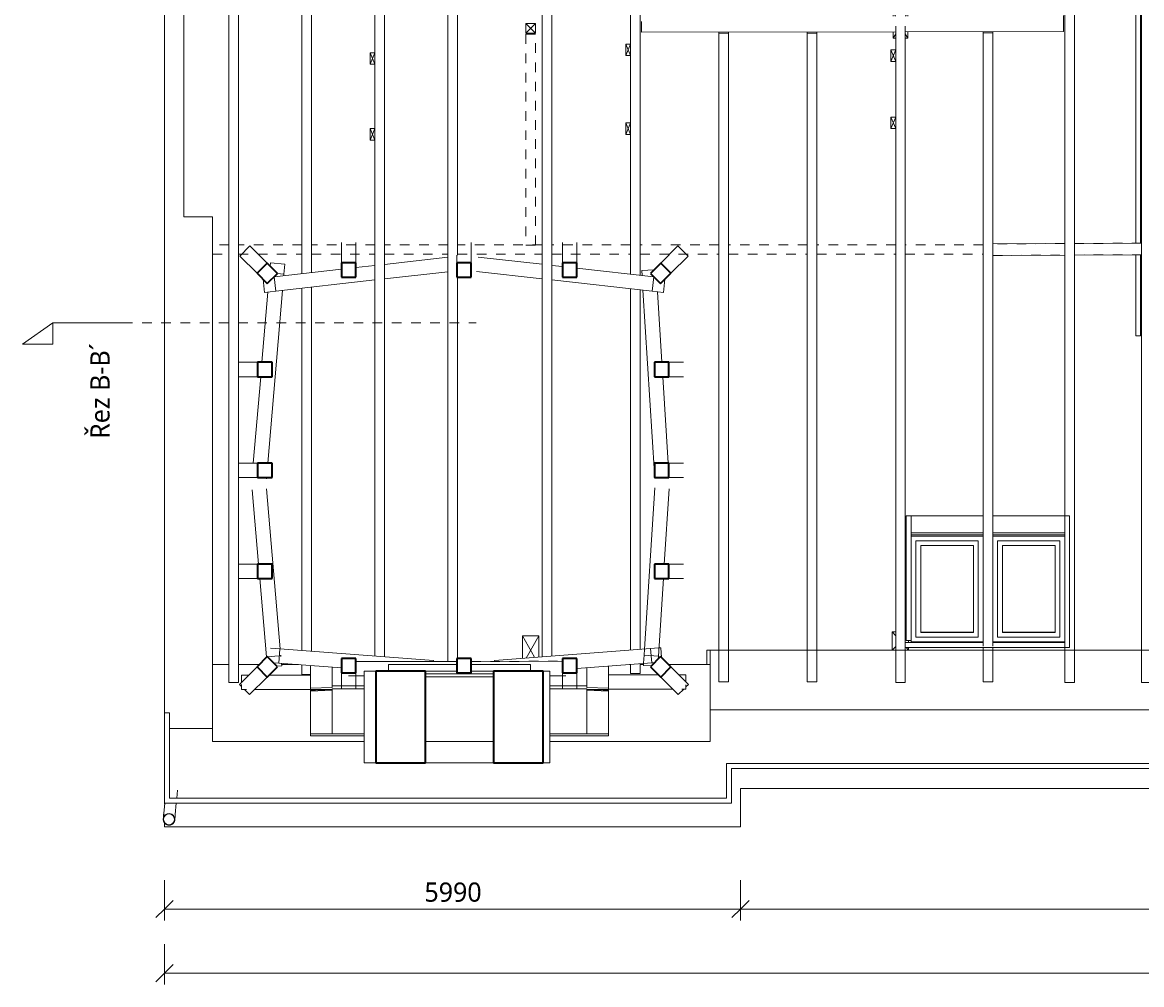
# Model space of a CAD drawing. Header units: metres. Extents: x -1.7 to 41.6, y -3.9 to 17.
# Tile 1 of 7: x -1.7 to 9.9, y -2.5 to 7.5. Entities that reach past the tile are written whole.
import ezdxf

# ---------------------------------------------------------------- set-up
doc = ezdxf.new("R2010")
doc.units = ezdxf.units.M
doc.linetypes.add('AV - Cerch_ 1 tecka 10mm', pattern=[0.018, 0.01, -0.004, 0, -0.004])
doc.linetypes.add('AV - Cerch_ 1 tecka 4mm', pattern=[0.006, 0.004, -0.001, 0, -0.001])
for name, color, linetype, lineweight in [('AV-KOTY', 7, 'Continuous', 5), ('AV-KOTY-100', 7, 'Continuous', 5), ('AV-STAVBA', 7, 'Continuous', 18)]:
    doc.layers.add(name, color=color, linetype=linetype, lineweight=lineweight)
doc.styles.add('Trebuchet MS', font='trebuc.ttf', dxfattribs={"height": 0.2})
doc.dimstyles.new('2_mm_-_O_-_Blue_-_mm_-_zaokrouhlena', dxfattribs={"dimscale": 0.3048, "dimtxt": 0.20619, "dimasz": 0.590551, "dimexe": 0.393701, "dimexo": 0.0625, "dimgap": 0.065617, "dimtad": 1, "dimdec": 0, "dimlfac": 1000, "dimrnd": 10, "dimzin": 0, "dimdsep": 46, "dimtxsty": 'Trebuchet MS', "dimblk1": 'OBLIQUE', "dimblk2": 'OBLIQUE', "dimsah": 1, "dimcen": 0.09, "dimazin": 0, "dimtfac": 1, "dimtdec": 4, "dimtix": 1, "dimtmove": 0, "dimatfit": 3, "dimfxl": 0.984252, "dimfxlon": 1, "dimtvp": 1, "dimtfill": 1, "dimtolj": 1, "dimtzin": 0, "dimarcsym": 2})

# ---------------------------------------------------------------- blocks, each defined once
blk = doc.blocks.new('SCO_Koncepční obdelníkový sloup - 170_190-1011281-Podkroví')
at = {"layer": 'AV-STAVBA'}
for p, q in [((-0.085, 0.095), (-0.05, 0.056)), ((-0.085, 0.095), (-0.05, 0.095)), ((-0.085, -0.095), (-0.085, 0.095)), ((0.05, 0.095), (0.06, 0.095)), ((0.06, 0.067), (0.05, 0.056)), ((0.085, 0.005), (0.085, -0.015)), ((-0.05, -0.056), (-0.085, -0.095)), ((0.058, -0.065), (0.085, -0.095)), ((0.085, -0.065), (0.085, -0.095))]:
    blk.add_line(p, q, dxfattribs=at)
blk = doc.blocks.new('SFR_Trám_dřevo - 120_160-1458925-Podkroví')
at = {"layer": 'AV-STAVBA', "linetype": 'AV - Cerch_ 1 tecka 4mm', "lineweight": 13}
for p, q in [((-15.49, 0.06), (-15.49, 0)), ((-14.64, 0.06), (-15.39, 0.06)), ((-13.84, 0.06), (-14.54, 0.06)), ((-15.39, -0.06), (-14.64, -0.06)), ((-14.54, -0.06), (-13.84, -0.06))]:
    blk.add_line(p, q, dxfattribs=at)
blk = doc.blocks.new('SFR_Trám_obdelník_steel - 100_160-1443036-Podkroví')
at = {"layer": 'AV-STAVBA', "linetype": 'AV - Cerch_ 1 tecka 4mm', "lineweight": 13}
for p, q in [((-3.84, 0.05), (-4.01, 0.05)), ((-3.08, 0.05), (-3.74, 0.05)), ((-2.32, 0.05), (-2.98, 0.05)), ((-1.56, 0.05), (-2.22, 0.05)), ((-0.58, 0.05), (-1.46, 0.05)), ((0.34, 0.05), (-0.48, 0.05)), ((1.26, 0.05), (0.44, 0.05)), ((2.18, 0.05), (1.36, 0.05)), ((3.1, 0.05), (2.28, 0.05)), ((4.01, 0.05), (3.2, 0.05)), ((-4.01, -0.05), (-3.84, -0.05)), ((-3.74, -0.05), (-3.08, -0.05)), ((-2.98, -0.05), (-2.32, -0.05)), ((-2.22, -0.05), (-1.56, -0.05)), ((-1.46, -0.05), (-0.58, -0.05)), ((-0.48, -0.05), (0.34, -0.05)), ((0.44, -0.05), (1.26, -0.05)), ((1.36, -0.05), (2.18, -0.05)), ((2.28, -0.05), (3.1, -0.05)), ((3.2, -0.05), (4.01, -0.05))]:
    blk.add_line(p, q, dxfattribs=at)
blk = doc.blocks.new('SFR_Trám_dřevo - 50_140-V18-Podkroví')
at = {"layer": 'AV-STAVBA', "linetype": 'AV - Cerch_ 1 tecka 4mm', "lineweight": 13}
for p, q in [((-2.192, 0.025), (-2.888, 0.025)), ((-2.888, 0.025), (-2.888, -0.025)), ((1.923, 0.025), (-2.072, 0.025)), ((2.888, 0.025), (2.043, 0.025)), ((2.888, -0.025), (2.888, 0.025)), ((-2.888, -0.025), (-2.191, -0.025)), ((-2.071, -0.025), (1.924, -0.025)), ((2.044, -0.025), (2.888, -0.025))]:
    blk.add_line(p, q, dxfattribs=at)
at = {"layer": 'AV-STAVBA'}
for p, q in [((-2.888, -0.025), (-2.888, 0.025)), ((-2.192, 0.025), (-2.888, 0.025)), ((1.923, 0.025), (-2.072, 0.025)), ((2.888, 0.025), (2.043, 0.025)), ((2.888, 0.025), (2.888, -0.025)), ((-2.191, -0.025), (-2.888, -0.025)), ((1.924, -0.025), (-2.071, -0.025)), ((2.888, -0.025), (2.044, -0.025))]:
    blk.add_line(p, q, dxfattribs=at)
blk = doc.blocks.new('SCO_Koncepční obdelníkový sloup_dřevo - 120_50-1440908-Podkroví')
at = {"layer": 'AV-STAVBA'}
for p, q in [((0.06, 0.025), (-0.06, -0.025)), ((-0.06, 0.025), (0.06, -0.025))]:
    blk.add_line(p, q, dxfattribs=at)
blk = doc.blocks.new('SCO_Koncepční obdelníkový sloup_dřevo - 120_50-1440910-Podkroví')
at = {"layer": 'AV-STAVBA'}
for p, q in [((0.06, 0.025), (-0.06, -0.025)), ((-0.06, 0.025), (0.06, -0.025))]:
    blk.add_line(p, q, dxfattribs=at)
blk = doc.blocks.new('SCO_Koncepční obdelníkový sloup_steel - 100_100-1442975-Podkroví')
at = {"layer": 'AV-STAVBA'}
for p, q in [((0.05, 0.05), (-0.05, -0.05)), ((-0.05, 0.05), (0.05, -0.05))]:
    blk.add_line(p, q, dxfattribs=at)
blk = doc.blocks.new('SFR_Trám_obdelník_steel - 100_160-1506993-Podkroví')
at = {"layer": 'AV-STAVBA', "linetype": 'AV - Cerch_ 1 tecka 4mm', "lineweight": 13}
for p, q in [((-1.065, 0.05), (-1.065, -0.05)), ((1.128, 0.05), (-1.065, 0.05)), ((1.128, -0.05), (1.128, 0.05)), ((-1.065, -0.05), (1.128, -0.05))]:
    blk.add_line(p, q, dxfattribs=at)
blk = doc.blocks.new('SCO_Koncepční obdelníkový sloup - 150_270-1444334-Podkroví')
at = {"layer": 'AV-STAVBA'}
for p, q in [((-0.075, 0.135), (-0.053, 0.095)), ((-0.075, 0.135), (-0.05, 0.135)), ((-0.075, 0.095), (-0.075, 0.135)), ((0.05, 0.135), (0.075, 0.135)), ((0.075, 0.135), (0.053, 0.095)), ((0.075, 0.135), (0.075, 0.095)), ((-0.075, -0.135), (-0.075, -0.069)), ((-0.05, -0.09), (-0.075, -0.135)), ((0.05, -0.09), (0.075, -0.135)), ((0.075, -0.068), (0.075, -0.135)), ((-0.05, -0.135), (-0.075, -0.135)), ((0.075, -0.135), (0.05, -0.135))]:
    blk.add_line(p, q, dxfattribs=at)
blk = doc.blocks.new('SCO_Koncepční obdelníkový sloup - 170_300-1444749-Podkroví')
at = {"layer": 'AV-STAVBA'}
for p, q in [((-0.085, 0.15), (0.042, -0.074)), ((-0.085, 0.15), (0.085, 0.15)), ((-0.085, -0.084), (-0.085, 0.15)), ((0.085, 0.15), (-0.046, -0.081)), ((0.085, 0.15), (0.085, -0.071))]:
    blk.add_line(p, q, dxfattribs=at)
blk = doc.blocks.new('SFR_Trám_dřevo - 150_150-1450001-Podkroví')
at = {"layer": 'AV-STAVBA', "linetype": 'AV - Cerch_ 1 tecka 4mm', "lineweight": 13}
for p, q in [((1.756, 0.86), (2.806, 0.862)), ((2.956, 0.862), (3.906, 0.863)), ((1.681, 0.71), (1.681, 0.713)), ((1.843, 0.711), (1.681, 0.71)), ((3.943, 0.713), (3.775, 0.713))]:
    blk.add_line(p, q, dxfattribs=at)
blk = doc.blocks.new('SFR_Trám_dřevo - 150_150-1450436-Podkroví')
at = {"layer": 'AV-STAVBA', "linetype": 'AV - Cerch_ 1 tecka 4mm', "lineweight": 13}
for p, q in [((-2.313, 0), (-2.313, 0.075)), ((-2.313, 0.075), (-2.238, 0.075)), ((-2.026, 0.075), (-1.594, 0.075)), ((1.506, 0.075), (2.027, 0.075)), ((2.238, 0.075), (2.313, 0.075)), ((2.313, 0.075), (2.313, 0)), ((-2.313, -0.075), (-2.313, -0.022)), ((-2.26, -0.075), (-2.313, -0.075)), ((-1.439, -0.075), (-2.176, -0.075)), ((2.176, -0.075), (1.506, -0.075)), ((2.313, -0.075), (2.269, -0.075)), ((2.313, -0.031), (2.313, -0.075))]:
    blk.add_line(p, q, dxfattribs=at)
blk = doc.blocks.new('WI_1_střešní - 750x1150-V23-Podkroví')
at = {"layer": 'AV-STAVBA'}
for p, q in [((7.535, 2.179), (8.285, 2.179)), ((7.535, 2.164), (7.535, 2.179)), ((7.535, 2.164), (7.535, 1.067)), ((8.285, 2.164), (7.535, 2.164)), ((7.585, 1.115), (7.585, 2.116)), ((7.585, 2.116), (8.235, 2.116)), ((8.235, 2.116), (7.585, 2.116)), ((7.585, 2.116), (7.585, 1.115)), ((8.235, 2.116), (8.235, 1.115)), ((8.235, 1.115), (8.235, 2.116)), ((8.285, 2.179), (8.285, 2.164)), ((8.285, 1.067), (8.285, 2.164)), ((7.635, 1.163), (7.635, 2.069)), ((7.635, 2.069), (8.185, 2.069)), ((8.185, 2.069), (8.185, 1.163)), ((7.635, 1.167), (8.185, 1.167)), ((7.535, 1.067), (8.285, 1.067)), ((8.235, 1.115), (7.585, 1.115)), ((7.585, 1.115), (8.235, 1.115)), ((8.185, 1.163), (7.635, 1.163))]:
    blk.add_line(p, q, dxfattribs=at)
blk = doc.blocks.new('GM_Void_zdobná nástavba1 - GM_Void_zdobná nástavba-1499807-Podkroví')
at = {"layer": 'AV-STAVBA'}
for p, q in [((1.843, 0.761), (1.843, -0.192)), ((1.962, 0.761), (1.843, 0.761)), ((2.481, 0.761), (2.806, 0.761)), ((2.956, 0.761), (3.187, 0.761)), ((3.775, 0.761), (3.707, 0.761)), ((3.775, 0.761), (3.775, -0.192)), ((1.843, -0.192), (1.962, -0.192)), ((3.187, -0.192), (2.481, -0.192)), ((3.707, -0.192), (3.775, -0.192))]:
    blk.add_line(p, q, dxfattribs=at)
at = {"layer": 'AV-STAVBA', "lineweight": 35}
for p, q in [((2.481, 0.761), (1.962, 0.761)), ((1.962, 0.761), (1.962, -0.192)), ((2.481, -0.192), (2.481, 0.761)), ((3.707, 0.761), (3.187, 0.761)), ((3.187, 0.761), (3.187, -0.192)), ((3.707, -0.192), (3.707, 0.761)), ((1.962, -0.192), (2.481, -0.192)), ((3.187, -0.192), (3.707, -0.192))]:
    blk.add_line(p, q, dxfattribs=at)
blk = doc.blocks.new('GM_Detový svod_1 - GM_Detový svod_04-1520184-Podkroví')
at = {"layer": 'AV-STAVBA'}
for p, q in [((-0.109, -0.562), (-0.102, -0.477)), ((-0.234, -0.612), (-0.244, -0.72)), ((-0.124, -0.731), (-0.114, -0.612))]:
    blk.add_line(p, q, dxfattribs=at)
at = {"layer": 'AV-STAVBA', "flags": 128}
for points in [[(-0.249, -0.776), (-0.248, -0.775), (-0.248, -0.775), (-0.248, -0.774), (-0.248, -0.773), (-0.248, -0.772), (-0.248, -0.771), (-0.248, -0.769), (-0.248, -0.768), (-0.248, -0.766), (-0.248, -0.765), (-0.247, -0.763), (-0.247, -0.761), (-0.247, -0.759), (-0.247, -0.757), (-0.247, -0.754), (-0.246, -0.752), (-0.246, -0.749), (-0.246, -0.747), (-0.246, -0.744), (-0.245, -0.741), (-0.245, -0.738), (-0.245, -0.735), (-0.245, -0.732), (-0.244, -0.729), (-0.244, -0.726), (-0.244, -0.723), (-0.244, -0.72)], [(-0.194, -0.842), (-0.196, -0.841), (-0.199, -0.841), (-0.201, -0.84), (-0.203, -0.84), (-0.206, -0.839), (-0.208, -0.839), (-0.21, -0.838), (-0.213, -0.837), (-0.215, -0.836), (-0.217, -0.835), (-0.219, -0.834), (-0.221, -0.832), (-0.223, -0.831), (-0.225, -0.83), (-0.227, -0.828), (-0.229, -0.827), (-0.23, -0.825), (-0.232, -0.823), (-0.234, -0.821), (-0.235, -0.82), (-0.237, -0.818), (-0.238, -0.816), (-0.24, -0.814), (-0.241, -0.812), (-0.242, -0.81), (-0.243, -0.808), (-0.244, -0.805), (-0.245, -0.803), (-0.246, -0.801), (-0.246, -0.799), (-0.247, -0.796), (-0.248, -0.794), (-0.248, -0.792), (-0.248, -0.789), (-0.249, -0.787), (-0.249, -0.784), (-0.249, -0.782), (-0.249, -0.78), (-0.249, -0.777)], [(-0.129, -0.787), (-0.129, -0.789), (-0.13, -0.792), (-0.13, -0.794), (-0.131, -0.796), (-0.131, -0.799), (-0.132, -0.801), (-0.133, -0.803), (-0.134, -0.806), (-0.135, -0.808), (-0.136, -0.81), (-0.137, -0.812), (-0.138, -0.814), (-0.14, -0.816), (-0.141, -0.818), (-0.142, -0.82), (-0.144, -0.822), (-0.146, -0.823), (-0.147, -0.825), (-0.149, -0.827), (-0.151, -0.828), (-0.153, -0.83), (-0.155, -0.831), (-0.157, -0.832), (-0.159, -0.834), (-0.161, -0.835), (-0.163, -0.836), (-0.165, -0.837), (-0.167, -0.838), (-0.17, -0.839), (-0.172, -0.839), (-0.174, -0.84), (-0.177, -0.841), (-0.179, -0.841), (-0.181, -0.841), (-0.184, -0.842), (-0.186, -0.842), (-0.189, -0.842), (-0.191, -0.842), (-0.193, -0.842)], [(-0.124, -0.731), (-0.124, -0.734), (-0.125, -0.737), (-0.125, -0.741), (-0.125, -0.744), (-0.126, -0.747), (-0.126, -0.75), (-0.126, -0.753), (-0.126, -0.755), (-0.126, -0.758), (-0.127, -0.761), (-0.127, -0.763), (-0.127, -0.766), (-0.127, -0.768), (-0.128, -0.77), (-0.128, -0.772), (-0.128, -0.774), (-0.128, -0.776), (-0.128, -0.777), (-0.128, -0.779), (-0.128, -0.78), (-0.129, -0.782), (-0.129, -0.783), (-0.129, -0.784), (-0.129, -0.785), (-0.129, -0.785), (-0.129, -0.786), (-0.129, -0.786)]]:
    blk.add_lwpolyline(points, dxfattribs=at)
at = {"layer": 'AV-STAVBA'}
for radius, start, end in [(0.06, 85, 265), (0.058, 85, 265), (0.06, 265, 85), (0.058, 265, 85)]:
    blk.add_arc((-0.189, -0.782), radius, start, end, dxfattribs=at)
blk = doc.blocks.new('Section - Vertikální P-46265-Podkroví')
at = {"layer": 'AV-KOTY', "color": 5, "true_color": 0x0000ff}
for p, q in [((-0.00728, 0), (-0.01046, -0.00223)), ((-0.00728, 0), (-0.00728, -0.00223)), ((0, 0), (-0.00728, 0)), ((-0.01046, -0.00223), (-0.00728, -0.00223))]:
    blk.add_line(p, q, dxfattribs=at)
blk = doc.blocks.new('DIMBLOCK1-Podkroví')
at = {"layer": 'AV-KOTY-100', "color": 5, "true_color": 0x0000ff}
for p, q in [((-0.235, -1.715), (-0.235, -1.415)), ((5.76, -1.715), (5.76, -1.415)), ((-0.235, -1.715), (-0.145, -1.625)), ((5.76, -1.715), (5.85, -1.625)), ((-0.235, -1.715), (-0.325, -1.805)), ((-0.235, -1.715), (5.76, -1.715)), ((-0.235, -1.715), (-0.235, -1.835)), ((5.76, -1.715), (5.67, -1.805)), ((5.76, -1.715), (5.76, -1.835))]:
    blk.add_line(p, q, dxfattribs=at)
at = {"layer": 'AV-KOTY-100', "color": 0, "insert": (2.469, -1.439), "char_height": 0.2, "width": 0.70454, "attachment_point": 1, "line_spacing_factor": 1.048425, "style": 'Trebuchet MS', "bg_fill": 3, "box_fill_scale": 1.25, "bg_fill_color": 256, "bg_fill_true_color": 13158600, "bg_fill_transparency": 0}
blk.add_mtext('5990', dxfattribs=at)
blk = doc.blocks.new('_Oblique')
at = {"color": 0, "linetype": 'ByBlock', "lineweight": -2}
blk.add_line((-0.5, -0.5), (0.5, 0.5), dxfattribs=at)
blk = doc.blocks.new('DIMBLOCK2-Podkroví')
at = {"layer": 'AV-KOTY-100', "color": 5, "true_color": 0x0000ff}
for p, q in [((5.76, -1.715), (5.76, -1.415)), ((33.755, -1.715), (33.755, -1.415)), ((5.76, -1.715), (5.85, -1.625)), ((33.755, -1.715), (33.845, -1.625)), ((5.76, -1.715), (5.67, -1.805)), ((5.76, -1.715), (33.755, -1.715)), ((5.76, -1.715), (5.76, -1.835)), ((33.755, -1.715), (33.665, -1.805)), ((33.755, -1.715), (33.755, -1.835))]:
    blk.add_line(p, q, dxfattribs=at)
at = {"layer": 'AV-KOTY-100', "color": 0, "insert": (19.39, -1.439), "char_height": 0.2, "width": 0.88068, "attachment_point": 1, "line_spacing_factor": 1.048425, "style": 'Trebuchet MS', "bg_fill": 3, "box_fill_scale": 1.25, "bg_fill_color": 256, "bg_fill_true_color": 13158600, "bg_fill_transparency": 0}
blk.add_mtext('28000', dxfattribs=at)
blk = doc.blocks.new('DIMBLOCK5-Podkroví')
at = {"layer": 'AV-KOTY-100', "color": 5, "true_color": 0x0000ff}
for p, q in [((-0.235, -2.382), (-0.235, -2.082)), ((39.765, -2.382), (39.765, -2.082)), ((-0.235, -2.382), (-0.145, -2.292)), ((39.765, -2.382), (39.855, -2.292)), ((-0.235, -2.382), (-0.325, -2.472)), ((-0.235, -2.382), (39.765, -2.382)), ((-0.235, -2.382), (-0.235, -2.502)), ((39.765, -2.382), (39.675, -2.472)), ((39.765, -2.382), (39.765, -2.502))]:
    blk.add_line(p, q, dxfattribs=at)
at = {"layer": 'AV-KOTY-100', "color": 0, "insert": (19.398, -2.106), "char_height": 0.2, "width": 0.88068, "attachment_point": 1, "line_spacing_factor": 1.048425, "style": 'Trebuchet MS', "bg_fill": 3, "box_fill_scale": 1.25, "bg_fill_color": 256, "bg_fill_true_color": 13158600, "bg_fill_transparency": 0}
blk.add_mtext('40000', dxfattribs=at)

msp = doc.modelspace()

# ---------------------------------------------------------------- linework, layer by layer
at = {"layer": 'AV-KOTY', "color": 5, "linetype": 'AV - Cerch_ 1 tecka 10mm', "true_color": 0x0000ff}
msp.add_line((-0.6694, 4.3854), (3.0074, 4.3854), dxfattribs=at)
at = {"layer": 'AV-STAVBA'}
for p, q in [((-0.2352, -0.6246), (-0.2352, 14.7482)), ((-0.0352, 8.6682), (-0.0352, 5.4882)), ((0.4348, 7.7207), (0.4348, 0.6433)), ((0.5348, 7.7207), (0.5348, 0.6433)), ((1.1948, 7.7208), (1.1948, 4.8967)), ((1.2948, 7.7208), (1.2948, 4.9079)), ((1.9548, 7.7208), (1.9548, 0.9186)), ((2.0548, 7.7208), (2.0548, 0.911)), ((2.7148, 7.7208), (2.7148, 0.8615)), ((2.8148, 7.7208), (2.8148, 5.0905)), ((3.6948, 7.7206), (3.6948, 0.9101)), ((3.7948, 7.7206), (3.7948, 0.9177)), ((4.6148, 7.7207), (4.6148, 4.8913)), ((4.7148, 7.7207), (4.7148, 4.88)), ((9.1348, 7.7207), (9.1348, 2.179)), ((9.2348, 7.7207), (9.2348, 0.6433)), ((9.9348, 7.7207), (9.9348, 0.6433)), ((9.1221, 7.4679), (9.1218, 7.582)), ((3.5248, 7.5009), (3.6248, 7.5009)), ((3.5248, 7.4009), (3.5248, 7.5009)), ((3.6248, 7.5009), (3.6248, 7.4009)), ((4.7278, 7.4088), (4.7275, 7.5229)), ((7.3748, 7.4717), (7.3748, 0.6433)), ((7.4748, 7.4719), (7.4748, 1.0211)), ((9.1218, 7.5325), (9.1221, 7.4184)), ((9.1221, 7.4184), (9.1221, 7.4679)), ((3.6248, 7.4009), (3.5248, 7.4009)), ((7.3748, 7.4146), (4.7278, 7.4088)), ((5.5348, 7.4106), (5.5348, 7.3983)), ((5.5348, 7.3983), (5.6348, 7.3983)), ((5.5348, 7.3983), (5.5348, 0.6507)), ((5.6348, 7.3983), (5.6348, 7.4108)), ((5.6348, 7.3983), (5.6348, 0.6507)), ((6.4548, 7.4126), (6.4548, 7.4003)), ((6.4548, 7.4003), (6.5548, 7.4003)), ((6.4548, 7.4003), (6.4548, 0.6507)), ((6.5548, 7.4003), (6.5548, 7.4128)), ((6.5548, 7.4003), (6.5548, 0.6507)), ((9.1221, 7.4184), (7.4748, 7.4148)), ((8.2848, 7.4166), (8.2848, 7.4043)), ((8.2848, 7.4043), (8.3848, 7.4043)), ((8.2848, 7.4043), (8.2848, 2.179)), ((8.3848, 7.4043), (8.3848, 7.4168)), ((8.3848, 7.4043), (8.3848, 2.179)), ((4.5648, 7.1661), (4.5648, 7.2861)), ((4.5648, 7.2861), (4.6148, 7.2861)), ((7.3248, 7.1061), (7.3248, 7.2261)), ((7.3248, 7.2261), (7.3748, 7.2261)), ((1.9048, 7.0761), (1.9048, 7.1961)), ((1.9048, 7.1961), (1.9548, 7.1961)), ((4.6148, 7.1661), (4.5648, 7.1661)), ((1.9548, 7.0761), (1.9048, 7.0761)), ((7.3748, 7.1061), (7.3248, 7.1061)), ((7.3248, 6.4061), (7.3248, 6.5261)), ((7.3248, 6.5261), (7.3748, 6.5261)), ((4.5648, 6.3461), (4.5648, 6.4661)), ((4.5648, 6.4661), (4.6148, 6.4661)), ((1.9048, 6.2861), (1.9048, 6.4061)), ((1.9048, 6.4061), (1.9548, 6.4061)), ((4.6148, 6.3461), (4.5648, 6.3461)), ((7.3748, 6.4061), (7.3248, 6.4061)), ((1.9548, 6.2861), (1.9048, 6.2861)), ((-0.0352, 5.4882), (0.2648, 5.4882)), ((0.2648, 5.4882), (0.2648, 0.0282)), ((0.5474, 5.0805), (0.6534, 5.1866)), ((0.6534, 5.1866), (0.8329, 5.0071)), ((1.6057, 5.0108), (1.6057, 5.221)), ((1.7557, 5.0108), (1.7557, 5.221)), ((2.9557, 5.0108), (2.9557, 5.221)), ((3.9057, 5.0108), (3.9057, 5.221)), ((4.0557, 5.0108), (4.0557, 5.221)), ((4.9286, 5.0071), (5.108, 5.1866)), ((5.108, 5.1866), (5.2141, 5.0805)), ((8.2848, 5.1457), (8.2845, 5.2057)), ((9.1348, 5.2103), (8.3848, 5.2063)), ((9.9348, 5.2146), (9.2348, 5.2108)), ((9.9248, 5.2148), (9.9348, 5.2148)), ((0.5474, 5.0805), (0.7268, 4.901)), ((0.8666, 5.0103), (0.8637, 4.9763)), ((1.0161, 4.9975), (0.8666, 5.0103)), ((2.7148, 5.0678), (2.0548, 4.9935)), ((2.8057, 5.0108), (2.8057, 5.0905)), ((3.6948, 4.9948), (3.0296, 5.0697)), ((5.0346, 4.901), (5.2141, 5.0805)), ((9.1348, 5.0903), (8.3848, 5.0863)), ((9.9348, 5.0946), (9.2348, 5.0908)), ((1.6057, 4.9429), (0.9052, 4.8641)), ((0.9379, 4.8988), (1.0071, 4.8929)), ((1.0071, 4.8929), (1.0161, 4.9975)), ((1.9548, 4.9822), (1.7557, 4.9598)), ((2.7148, 4.9168), (2.0548, 4.8425)), ((3.6948, 4.8439), (3.0128, 4.9206)), ((3.9057, 4.9711), (3.7948, 4.9836)), ((4.8562, 4.8641), (4.0557, 4.9542)), ((4.8585, 4.9371), (4.7313, 4.9291)), ((4.7313, 4.9291), (4.7345, 4.8778)), ((0.7893, 4.8386), (0.8047, 4.7018)), ((0.9052, 4.8641), (0.9029, 4.8638)), ((0.922, 4.715), (0.9052, 4.8641)), ((1.9548, 4.8313), (0.922, 4.715)), ((1.0056, 4.8754), (1.0071, 4.8929)), ((2.8148, 4.8602), (2.8148, 0.8933)), ((4.8394, 4.715), (3.7948, 4.8326)), ((4.8562, 4.8641), (4.8394, 4.715)), ((4.8585, 4.8638), (4.8562, 4.8641)), ((4.9568, 4.7018), (4.9722, 4.8386)), ((0.7778, 3.9747), (0.8405, 4.7058)), ((0.8047, 4.7018), (0.922, 4.715)), ((0.8383, 2.9247), (0.9926, 4.723)), ((1.1948, 4.7457), (1.1948, 0.9758)), ((1.2948, 4.757), (1.2948, 0.9683)), ((4.6148, 4.7403), (4.6148, 0.9794)), ((4.7148, 4.7291), (4.7148, 0.9869)), ((4.744, 4.7258), (4.8634, 2.817)), ((4.8394, 4.715), (4.9568, 4.7018)), ((4.8954, 4.7087), (4.9413, 3.9747)), ((0.5348, 3.9747), (0.7332, 3.9747)), ((5.0137, 3.9747), (5.1664, 3.9747)), ((0.5348, 3.8247), (0.7332, 3.8247)), ((0.6878, 2.9247), (0.765, 3.8247)), ((4.9506, 3.8247), (5.0069, 2.9247)), ((5.0137, 3.8247), (5.1664, 3.8247)), ((0.5355, 2.9247), (0.7332, 2.9247)), ((5.0137, 2.9247), (5.1664, 2.9247)), ((0.5348, 2.7747), (0.7332, 2.7747)), ((0.8243, 2.7612), (0.8255, 2.7747)), ((4.866, 2.7747), (4.8661, 2.7734)), ((5.0137, 2.7747), (5.1664, 2.7747)), ((0.6749, 2.6458), (0.7417, 1.8747)), ((0.8243, 2.6587), (0.9688, 0.9928)), ((4.7597, 0.9903), (4.8661, 2.6674)), ((4.9661, 1.8747), (5.0158, 2.658)), ((7.4848, 2.3782), (8.2848, 2.3782)), ((7.4848, 1.0782), (7.4848, 2.3782)), ((7.5348, 2.3782), (7.5348, 2.179)), ((8.3848, 2.3782), (9.1848, 2.3782)), ((9.1348, 2.179), (9.1348, 2.3782)), ((9.1848, 1.0082), (9.1848, 2.3782)), ((7.4748, 2.2012), (7.4848, 2.2012)), ((7.4848, 2.1489), (7.4748, 2.1489)), ((7.5348, 2.2012), (8.2848, 2.2012)), ((8.3848, 2.2012), (9.1348, 2.2012)), ((0.5348, 1.8747), (0.7332, 1.8747)), ((5.0137, 1.8747), (5.1664, 1.8747)), ((0.5348, 1.7247), (0.7332, 1.7247)), ((0.7547, 1.7247), (0.8255, 0.9082)), ((4.9053, 0.9157), (4.9566, 1.7247)), ((5.0137, 1.7247), (5.1664, 1.7247)), ((7.4748, 1.0582), (8.2848, 1.0582)), ((7.5348, 1.0782), (7.4848, 1.0782)), ((7.5348, 1.0582), (7.5348, 1.0674)), ((8.2848, 1.0674), (8.2848, 1.0211)), ((8.3848, 1.0674), (8.3848, 1.0211)), ((8.3848, 1.0582), (9.1348, 1.0582)), ((9.1348, 1.0674), (9.1348, 1.0211)), ((9.1348, 1.0082), (9.1348, 1.0674)), ((0.9647, 0.9931), (0.8689, 1.0003)), ((0.9534, 0.8435), (0.9647, 0.9931)), ((0.9647, 0.9931), (2.5635, 0.8727)), ((3.198, 0.8727), (4.8244, 0.9952)), ((4.7556, 0.9252), (4.7596, 0.9893)), ((4.9065, 1.0014), (4.8244, 0.9952)), ((4.8244, 0.9952), (4.83, 0.9209)), ((4.9288, 1.0031), (4.9107, 1.0017)), ((4.9362, 0.9038), (4.9288, 1.0031)), ((5.4098, 0.9782), (20.2348, 0.9782)), ((5.4098, 0.8282), (5.4098, 0.9782)), ((5.4448, 0.0282), (5.4448, 0.9782)), ((7.4748, 1.0082), (7.4748, 1.0211)), ((7.4748, 1.0082), (7.4748, 0.6433)), ((9.1848, 1.0082), (7.4748, 1.0082)), ((8.2848, 1.0082), (8.2848, 0.6507)), ((8.3848, 1.0082), (8.3848, 0.6507)), ((9.1348, 1.0082), (9.1348, 0.6433)), ((0.2648, 0.8282), (0.4348, 0.8282)), ((0.5348, 0.8282), (0.7497, 0.8282)), ((0.8301, 0.9086), (0.8255, 0.9082)), ((0.8255, 0.9082), (0.8259, 0.9044)), ((0.9497, 0.919), (0.8364, 0.9092)), ((0.8978, 0.8477), (0.9534, 0.8435)), ((0.9338, 0.8117), (0.9841, 0.8161)), ((0.9534, 0.8435), (1.6057, 0.7944)), ((0.975, 0.9212), (0.9688, 0.9207)), ((0.9745, 0.9265), (0.975, 0.9212)), ((0.9756, 0.914), (0.975, 0.9212)), ((0.9841, 0.8161), (0.9819, 0.8414)), ((0.983, 0.8282), (1.157, 0.8282)), ((1.1948, 0.8254), (1.1948, 0.7248)), ((1.2841, 0.5695), (1.2841, 0.8186)), ((1.7557, 0.8605), (2.8057, 0.8615)), ((2.0944, 0.8282), (2.8057, 0.8282)), ((2.0944, 0.8282), (2.0944, 0.761)), ((2.5635, 0.8727), (2.5626, 0.8613)), ((2.9557, 0.8617), (3.9057, 0.8627)), ((2.9557, 0.8282), (3.5737, 0.8282)), ((3.1988, 0.8619), (3.198, 0.8727)), ((3.5737, 0.761), (3.5737, 0.8282)), ((4.0557, 0.7869), (4.8356, 0.8456)), ((4.6044, 0.8282), (4.6148, 0.8282)), ((4.6148, 0.829), (4.6148, 0.7347)), ((4.7148, 0.8365), (4.7148, 0.7347)), ((4.7148, 0.8282), (4.7494, 0.8282)), ((4.7501, 0.8392), (4.7489, 0.8198)), ((4.7489, 0.8198), (4.8305, 0.8146)), ((4.7556, 0.9252), (4.7503, 0.8425)), ((4.9053, 0.9157), (4.7556, 0.9252)), ((4.83, 0.9205), (4.8356, 0.8456)), ((4.8356, 0.8456), (4.8637, 0.8477)), ((4.9035, 0.8876), (4.9053, 0.9157)), ((5.0118, 0.8282), (5.4448, 0.8282)), ((0.5436, 0.6222), (0.7268, 0.8054)), ((0.565, 0.7186), (0.6401, 0.7187)), ((0.5651, 0.6436), (0.565, 0.7186)), ((0.6497, 0.5161), (0.8329, 0.6993)), ((0.8525, 0.7189), (1.2841, 0.7193)), ((1.2841, 0.7248), (1.1948, 0.7248)), ((1.5092, 0.8017), (1.5092, 0.5916)), ((1.6057, 0.5764), (1.6057, 0.7428)), ((1.6808, 0.7104), (1.6808, 0.7127)), ((1.6808, 0.7104), (1.843, 0.7106)), ((1.7557, 0.7127), (1.7557, 0.7428)), ((1.7557, 0.5769), (1.7557, 0.7105)), ((3.1873, 0.7312), (2.4809, 0.7312)), ((2.4809, 0.7011), (3.1873, 0.7011)), ((2.8057, 0.7312), (2.8057, 0.7428)), ((2.9557, 0.7312), (2.9557, 0.7428)), ((3.7747, 0.7125), (3.9428, 0.7127)), ((3.9057, 0.7127), (3.9057, 0.7428)), ((3.9057, 0.5769), (3.9057, 0.7127)), ((4.0557, 0.5764), (4.0557, 0.7428)), ((4.1589, 0.7947), (4.1589, 0.5916)), ((4.3841, 0.8116), (4.3841, 0.554)), ((4.3841, 0.7225), (4.9049, 0.723)), ((4.7148, 0.7347), (4.6148, 0.7347)), ((4.9286, 0.6993), (5.1118, 0.5161)), ((5.0346, 0.8054), (5.2179, 0.6222)), ((5.1168, 0.7232), (5.1916, 0.7233)), ((5.1916, 0.7233), (5.1917, 0.6483)), ((0.5348, 0.6433), (0.4348, 0.6433)), ((0.5651, 0.6007), (0.5436, 0.6222)), ((0.5651, 0.5686), (0.5651, 0.622)), ((1.5092, 0.5916), (1.2841, 0.5818)), ((1.843, 0.6073), (1.5092, 0.6061)), ((4.1589, 0.6061), (3.7747, 0.6075)), ((4.3841, 0.5818), (4.1589, 0.5916)), ((5.1917, 0.6174), (5.1918, 0.5733)), ((5.2179, 0.6222), (5.1918, 0.5961)), ((5.6348, 0.6507), (5.5348, 0.6507)), ((6.5548, 0.6507), (6.4548, 0.6507)), ((7.4748, 0.6433), (7.3748, 0.6433)), ((8.3848, 0.6507), (8.2848, 0.6507)), ((9.2348, 0.6433), (9.1348, 0.6433)), ((10.0348, 0.6433), (9.9348, 0.6433)), ((0.5651, 0.5686), (0.6184, 0.5686)), ((0.6497, 0.5161), (0.5971, 0.5686)), ((0.7023, 0.5687), (1.4393, 0.5695)), ((1.5092, 0.5695), (1.2841, 0.5695)), ((1.2841, 0.5693), (1.2841, 0.554)), ((1.2841, 0.5654), (1.5092, 0.5654)), ((1.2841, 0.5517), (1.5092, 0.5615)), ((1.2841, 0.554), (1.3369, 0.554)), ((1.2841, 0.0878), (1.2841, 0.5517)), ((1.5092, 0.576), (1.843, 0.5772)), ((1.5092, 0.576), (1.5092, 0.1082)), ((3.7747, 0.5774), (4.1589, 0.576)), ((4.1589, 0.576), (4.1589, 0.1082)), ((4.3841, 0.5695), (4.1589, 0.5695)), ((4.1589, 0.5654), (4.3841, 0.5654)), ((4.1589, 0.5615), (4.3841, 0.5517)), ((4.3313, 0.554), (4.3841, 0.554)), ((4.3841, 0.5725), (5.0547, 0.5732)), ((4.3841, 0.5517), (4.3841, 0.0878)), ((5.169, 0.5733), (5.1118, 0.5161)), ((5.1476, 0.5733), (5.1918, 0.5733)), ((34.1387, 0.3582), (5.4448, 0.3582)), ((-0.2352, 0.3282), (-0.1852, 0.3282)), ((-0.1852, 0.3282), (-0.1852, -0.5618)), ((-0.1852, 0.1643), (0.2648, 0.1643)), ((1.843, 0.0282), (0.2648, 0.0282)), ((1.2841, 0.1082), (1.843, 0.1082)), ((1.2841, 0.0878), (1.843, 0.0878)), ((3.1873, 0.0282), (2.4809, 0.0282)), ((3.7747, 0.1082), (4.3841, 0.1082)), ((3.7747, 0.0878), (4.3841, 0.0878)), ((5.4448, 0.0282), (3.7747, 0.0282)), ((5.6148, -0.5618), (5.6148, -0.2018)), ((5.6148, -0.2018), (34.0291, -0.2018)), ((5.6648, -0.2518), (5.6648, -0.6118)), ((33.9791, -0.2518), (5.6648, -0.2518)), ((5.7598, -0.8591), (5.7598, -0.4591)), ((5.7598, -0.4591), (33.7548, -0.4591)), ((-0.1852, -0.5618), (5.6148, -0.5618)), ((5.6648, -0.6118), (-0.2352, -0.6118)), ((-0.2352, -0.8197), (-0.2352, -0.8591)), ((-0.2352, -0.8591), (5.7598, -0.8591))]:
    msp.add_line(p, q, dxfattribs=at)
at = {"layer": 'AV-STAVBA', "lineweight": 35}
for p, q in [((1.6057, 5.0108), (1.6057, 4.8602)), ((1.7557, 5.0108), (1.6057, 5.0108)), ((1.7557, 4.8602), (1.7557, 5.0108)), ((2.8057, 5.0108), (2.8057, 4.8602)), ((2.9557, 5.0108), (2.8057, 5.0108)), ((2.9557, 4.8602), (2.9557, 5.0108)), ((3.9057, 5.0108), (3.9057, 4.8602)), ((4.0557, 5.0108), (3.9057, 5.0108)), ((4.0557, 4.8602), (4.0557, 5.0108)), ((0.8329, 5.0071), (0.7268, 4.901)), ((0.7268, 4.901), (0.8335, 4.7944)), ((0.9396, 4.9004), (0.8329, 5.0071)), ((0.8335, 4.7944), (0.9396, 4.9004)), ((4.9286, 5.0071), (4.8219, 4.9004)), ((4.8219, 4.9004), (4.928, 4.7944)), ((4.928, 4.7944), (5.0346, 4.901)), ((5.0346, 4.901), (4.9286, 5.0071)), ((1.6057, 4.8602), (1.7557, 4.8602)), ((2.8057, 4.8602), (2.9557, 4.8602)), ((3.9057, 4.8602), (4.0557, 4.8602)), ((0.8837, 3.9747), (0.7332, 3.9747)), ((0.7332, 3.9747), (0.7332, 3.8247)), ((0.8837, 3.8247), (0.8837, 3.9747)), ((5.0137, 3.9747), (4.8634, 3.9747)), ((4.8634, 3.9747), (4.8634, 3.8247)), ((5.0137, 3.8247), (5.0137, 3.9747)), ((0.7332, 3.8247), (0.8837, 3.8247)), ((4.8634, 3.8247), (5.0137, 3.8247)), ((0.8837, 2.9247), (0.7332, 2.9247)), ((0.7332, 2.9247), (0.7332, 2.7747)), ((0.8837, 2.7747), (0.8837, 2.9247)), ((5.0137, 2.9247), (4.8634, 2.9247)), ((4.8634, 2.9247), (4.8634, 2.7747)), ((5.0137, 2.7747), (5.0137, 2.9247)), ((0.7332, 2.7747), (0.8837, 2.7747)), ((4.8634, 2.7747), (5.0137, 2.7747)), ((0.8837, 1.8747), (0.7332, 1.8747)), ((0.7332, 1.8747), (0.7332, 1.7247)), ((0.8837, 1.7247), (0.8837, 1.8747)), ((5.0137, 1.8747), (4.8634, 1.8747)), ((4.8634, 1.8747), (4.8634, 1.7247)), ((5.0137, 1.7247), (5.0137, 1.8747)), ((0.7332, 1.7247), (0.8837, 1.7247)), ((4.8634, 1.7247), (5.0137, 1.7247)), ((0.8335, 0.912), (0.7268, 0.8054)), ((0.9396, 0.806), (0.8335, 0.912)), ((1.6057, 0.8933), (1.6057, 0.7428)), ((1.7557, 0.8933), (1.6057, 0.8933)), ((1.7557, 0.7428), (1.7557, 0.8933)), ((2.8057, 0.8933), (2.8057, 0.7428)), ((2.9557, 0.8933), (2.8057, 0.8933)), ((2.9557, 0.7428), (2.9557, 0.8933)), ((3.9057, 0.8933), (3.9057, 0.7428)), ((4.0557, 0.8933), (3.9057, 0.8933)), ((4.0557, 0.7428), (4.0557, 0.8933)), ((4.928, 0.912), (4.8219, 0.806)), ((5.0346, 0.8054), (4.928, 0.912)), ((0.7268, 0.8054), (0.8329, 0.6993)), ((0.8329, 0.6993), (0.9396, 0.806)), ((1.6057, 0.7428), (1.7557, 0.7428)), ((2.8057, 0.7428), (2.9557, 0.7428)), ((3.9057, 0.7428), (4.0557, 0.7428)), ((4.8219, 0.806), (4.9286, 0.6993)), ((4.9286, 0.6993), (5.0346, 0.8054))]:
    msp.add_line(p, q, dxfattribs=at)

# ---------------------------------------------------------------- block references
at = {"layer": 'AV-KOTY', "color": 5, "true_color": 0x0000ff, "xscale": 99.99999999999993, "yscale": 99.99999999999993, "zscale": 99.99999999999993}
msp.add_blockref('Section - Vertikální P-46265-Podkroví', (-0.6694, 4.3854), dxfattribs=at)
at = {"layer": 'AV-STAVBA'}
for name, p, rotation in [('SFR_Trám_dřevo - 50_140-V18-Podkroví', (9.8998, 7.138), 270), ('SCO_Koncepční obdelníkový sloup_dřevo - 120_50-1440910-Podkroví', (4.5898, 7.2261), 89.9999999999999), ('SCO_Koncepční obdelníkový sloup_dřevo - 120_50-1440910-Podkroví', (7.3498, 7.1661), 89.9999999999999), ('SCO_Koncepční obdelníkový sloup_dřevo - 120_50-1440910-Podkroví', (1.9298, 7.1361), 89.9999999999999), ('SCO_Koncepční obdelníkový sloup_dřevo - 120_50-1440908-Podkroví', (7.3498, 6.4661), 89.9999999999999), ('SCO_Koncepční obdelníkový sloup_dřevo - 120_50-1440908-Podkroví', (4.5898, 6.4061), 89.9999999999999), ('SCO_Koncepční obdelníkový sloup_dřevo - 120_50-1440908-Podkroví', (1.9298, 6.3461), 89.9999999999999)]:
    msp.add_blockref(name, p, dxfattribs=dict(at, rotation=rotation))
for name, p in [('SCO_Koncepční obdelníkový sloup - 150_270-1444334-Podkroví', (7.4248, 7.4832)), ('SCO_Koncepční obdelníkový sloup_steel - 100_100-1442975-Podkroví', (3.5748, 7.4509)), ('WI_1_střešní - 750x1150-V23-Podkroví', (0, 0)), ('WI_1_střešní - 750x1150-V23-Podkroví', (0.85, 0)), ('SCO_Koncepční obdelníkový sloup - 170_190-1011281-Podkroví', (7.4248, 1.0732)), ('SCO_Koncepční obdelníkový sloup - 170_300-1444749-Podkroví', (3.5748, 0.9782)), ('GM_Void_zdobná nástavba1 - GM_Void_zdobná nástavba-1499807-Podkroví', (0, 0)), ('GM_Detový svod_1 - GM_Detový svod_04-1520184-Podkroví', (0, 0))]:
    msp.add_blockref(name, p, dxfattribs=at)
at = {"layer": 'AV-STAVBA', "linetype": 'AV - Cerch_ 1 tecka 4mm', "lineweight": 13}
for name, p, rotation in [('SFR_Trám_obdelník_steel - 100_160-1506993-Podkroví', (3.5748, 6.323), 270), ('SFR_Trám_dřevo - 120_160-1458925-Podkroví', (23.7747, 5.2285), 0.3060913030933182), ('SFR_Trám_dřevo - 150_150-1450436-Podkroví', (2.8784, 0.6459), 0.05823318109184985)]:
    msp.add_blockref(name, p, dxfattribs=dict(at, rotation=rotation))
for name, p in [('SFR_Trám_obdelník_steel - 100_160-1443036-Podkroví', (4.2748, 5.1484)), ('SFR_Trám_dřevo - 150_150-1450001-Podkroví', (0, 0))]:
    msp.add_blockref(name, p, dxfattribs=at)

# ---------------------------------------------------------------- texts
at = {"layer": 'AV-KOTY', "color": 5, "true_color": 0x0000ff, "insert": (-1.0077, 3.1781), "char_height": 0.2, "width": 1.346835, "attachment_point": 1, "rotation": 90, "style": 'Trebuchet MS'}
msp.add_mtext('Řez B-B´', dxfattribs=at)

# ---------------------------------------------------------------- dimensions: what is measured, and where the dimension line sits
at = {"layer": 'AV-KOTY', "color": 5, "true_color": 0x0000ff}
dim = msp.add_linear_dim(base=(5.7598, -1.7151), p1=(-0.2352, -1.4151), p2=(5.7598, -1.4151), angle=0, dimstyle='2_mm_-_O_-_Blue_-_mm_-_zaokrouhlena', override={"dimpost": '<>', "dimfxl": 5.994957}, dxfattribs=at)
dim.commit()
dim.dimension.update_dxf_attribs({"geometry": 'DIMBLOCK1-Podkroví', "text_midpoint": (2.7623, -1.593)})
dim = msp.add_linear_dim(base=(39.7648, -2.3817), p1=(-0.2352, -2.0817), p2=(39.7648, -2.0817), dimstyle='2_mm_-_O_-_Blue_-_mm_-_zaokrouhlena', override={"dimpost": '<>', "dimfxl": 40}, dxfattribs=at)
dim.commit()
dim.dimension.update_dxf_attribs({"geometry": 'DIMBLOCK5-Podkroví', "text_midpoint": (19.7648, -2.26)})

# ---------------------------------------------------------------- next in the draw order: dimensions: what is measured, and where the dimension line sits
dim = msp.add_linear_dim(base=(33.7548, -1.7151), p1=(5.7598, -1.4151), p2=(33.7548, -1.4151), dimstyle='2_mm_-_O_-_Blue_-_mm_-_zaokrouhlena', override={"dimpost": '<>', "dimfxl": 27.995}, dxfattribs=at)
dim.commit()
dim.dimension.update_dxf_attribs({"geometry": 'DIMBLOCK2-Podkroví', "text_midpoint": (19.7573, -1.5933)})

doc.saveas('drawing.dxf')
